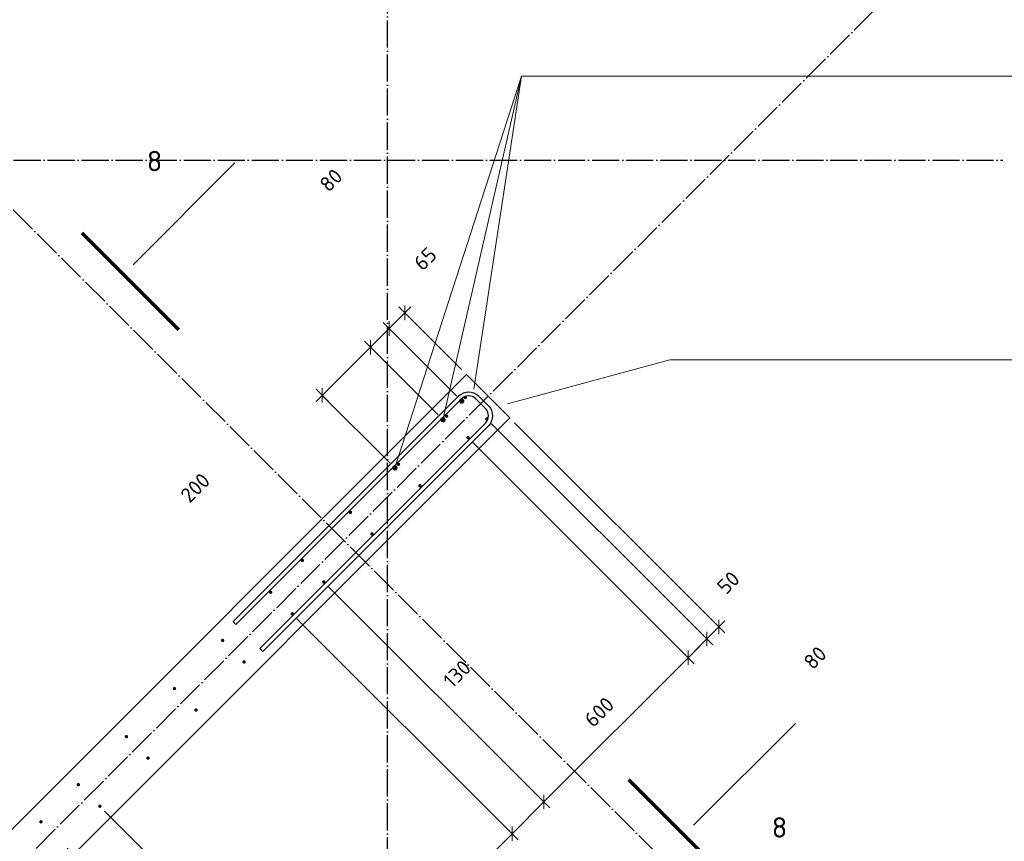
# Model space of a CAD drawing. Header units: millimetres. Extents: x -2995 to 47287, y -2809 to 58122.
# Tile 24 of 143: x 17368 to 20264, y 16497 to 18913. Entities that reach past the tile are written whole.
import ezdxf

# ---------------------------------------------------------------- set-up
doc = ezdxf.new("R2010")
doc.units = ezdxf.units.MM
doc.header["$PDMODE"] = 65
doc.linetypes.add('______11', pattern=[100, 80, -10, 0, -10])
doc.linetypes.add('______5', pattern=[220, 160, -20, 20, -20])
for name, color, linetype, lineweight in [('Арм.стержн. вертикальными 1', 22, 'Continuous', 35), ('Арм.стержн.горизонт. 2', 202, 'Continuous', 35), ('Обозначение разреза_ общее', 7, 'Continuous', 25), ('Размерная линия_ общее', 7, 'Continuous', 13)]:
    doc.layers.add(name, color=color, linetype=linetype, lineweight=lineweight)
doc.layers.add('Арм.стержн. вертикальными 2', color=7, linetype='Continuous', lineweight=35, true_color=0x006e00)
doc.layers.add('Осевая линия_ общее', color=7, linetype='______5', lineweight=13, true_color=0xa0a0a0)
doc.styles.add('ISOCPEUR', font='ISOCPEUR')
doc.dimstyles.new('DIMSTYLE_10', dxfattribs={"dimtxt": 44, "dimasz": 50, "dimexe": 0, "dimexo": 0, "dimgap": 22, "dimtad": 0, "dimdec": 0, "dimrnd": 5, "dimzin": 12, "dimdsep": 46, "dimtxsty": 'ISOCPEUR', "dimblk1": 'ALL_ML_STRICH', "dimblk2": 'ALL_ML_STRICH', "dimsah": 1, "dimcen": 0, "dimclrd": 7, "dimclre": 256, "dimclrt": 7, "dimadec": 0, "dimazin": 0, "dimtfac": 1, "dimtdec": 0, "dimtix": 1, "dimtmove": 2, "dimatfit": 3, "dimfxl": 0, "dimtvp": 1.2, "dimtzin": 0, "dimlwd": 0, "dimlwe": -3, "dimarcsym": 0})
doc.dimstyles.new('DIMSTYLE_3', dxfattribs={"dimtxt": 44, "dimasz": 50, "dimexe": 0, "dimexo": 0, "dimgap": 22, "dimtad": 2, "dimdec": 0, "dimrnd": 5, "dimzin": 12, "dimdsep": 46, "dimtxsty": 'ISOCPEUR', "dimblk1": 'ALL_ML_STRICH', "dimblk2": 'ALL_ML_STRICH', "dimsah": 1, "dimcen": 0, "dimclrd": 7, "dimclre": 256, "dimclrt": 7, "dimadec": 0, "dimazin": 0, "dimtfac": 1, "dimtdec": 0, "dimtix": 1, "dimtmove": 2, "dimatfit": 3, "dimfxl": 0, "dimtzin": 0, "dimlwd": 0, "dimlwe": -3, "dimarcsym": 0})
doc.dimstyles.new('DIMSTYLE_8', dxfattribs={"dimtxt": 44, "dimasz": 50, "dimexe": 0, "dimexo": 0, "dimgap": 22, "dimtad": 2, "dimdec": 0, "dimrnd": 5, "dimzin": 12, "dimdsep": 46, "dimtxsty": 'ISOCPEUR', "dimblk1": 'ALL_ML_STRICH', "dimblk2": 'ALL_ML_STRICH', "dimsah": 1, "dimcen": 0, "dimclrd": 7, "dimclre": 256, "dimclrt": 7, "dimadec": 0, "dimazin": 0, "dimtfac": 1, "dimtdec": 0, "dimtix": 1, "dimtmove": 2, "dimatfit": 3, "dimfxl": 0, "dimtvp": 1.2, "dimtzin": 0, "dimlwd": 0, "dimlwe": -3, "dimarcsym": 0})

# ---------------------------------------------------------------- blocks, each defined once
blk = doc.blocks.new('СЛОЖНЫЙ_ОБЪЕКТ_0')
at = {"layer": 'Осевая линия_ общее', "color": 253, "linetype": '______11', "lineweight": -3, "true_color": 0xa0a0a0, "transparency": 33554687}
for p, q in [((21086.6, 14616.9), (14623.6, 21079.9)), ((18450, -2590), (18450, 20630)), ((3543.2, 2603.2), (20704.7, 19764.7)), ((-2770, 18500), (20260, 18500))]:
    blk.add_line(p, q, dxfattribs=at)
blk = doc.blocks.new('ALL_ML_STRICH')
at = {"color": 0, "linetype": 'ByBlock', "lineweight": -2}
for p, q in [((-1, 0), (0.5, 0)), ((-0.3, -0.3), (0.3, 0.3)), ((0, -0.5), (0, 0.5))]:
    blk.add_line(p, q, dxfattribs=at)
blk = doc.blocks.new('*D500')
at = {"layer": 'DEFPOINTS', "color": 7, "linetype": 'Continuous', "lineweight": 13, "transparency": 33554687}
for p in [(17604.1, 16600.4), (17494.1, 16491.1), (18141.1, 15844.1)]:
    blk.add_point(p, dxfattribs=at)
at = {"layer": 'Размерная линия_ общее', "color": 253, "linetype": 'Continuous', "lineweight": -2, "true_color": 0xa0a0a0, "transparency": 33554687}
for p, q in [((17618.2, 16586.2), (18250.7, 15953.7)), ((17508.3, 16477), (18141.1, 15844.1))]:
    blk.add_line(p, q, dxfattribs=at)
at = {"layer": 'Размерная линия_ общее', "color": 7, "linetype": 'Continuous', "lineweight": -2, "transparency": 33554687}
blk.add_line((18141.1, 15844.1), (18250.7, 15953.7), dxfattribs=at)
at = {"layer": 'Размерная линия_ общее', "color": 7, "linetype": 'Continuous', "lineweight": 13, "transparency": 33554687, "xscale": 50, "yscale": 50, "zscale": 50}
for p, rotation in [((18250.7, 15953.7), 45.00000000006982), ((18141.1, 15844.1), 225.0000000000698)]:
    blk.add_blockref('ALL_ML_STRICH', p, dxfattribs=dict(at, rotation=rotation))
at = {"layer": 'Размерная линия_ общее', "color": 7, "linetype": 'Continuous', "lineweight": 13, "transparency": 33554687, "insert": (18027.8, 16329.4), "char_height": 44, "width": 132, "attachment_point": 5, "rotation": 45, "style": 'ISOCPEUR'}
blk.add_mtext('\\A1;{155}', dxfattribs=at)
blk = doc.blocks.new('*D501')
at = {"layer": 'DEFPOINTS', "color": 7, "linetype": 'Continuous', "lineweight": 13, "transparency": 33554687}
for p in [(18169.8, 17166.1), (17604.1, 16600.4), (18250.7, 15953.7)]:
    blk.add_point(p, dxfattribs=at)
at = {"layer": 'Размерная линия_ общее', "color": 253, "linetype": 'Continuous', "lineweight": -2, "true_color": 0xa0a0a0, "transparency": 33554687}
for p, q in [((18183.9, 17151.9), (18816.4, 16519.4)), ((17618.2, 16586.2), (18250.7, 15953.7))]:
    blk.add_line(p, q, dxfattribs=at)
at = {"layer": 'Размерная линия_ общее', "color": 7, "linetype": 'Continuous', "lineweight": -2, "transparency": 33554687}
blk.add_line((18250.7, 15953.7), (18816.4, 16519.4), dxfattribs=at)
at = {"layer": 'Размерная линия_ общее', "color": 7, "linetype": 'Continuous', "lineweight": 13, "transparency": 33554687, "xscale": 50, "yscale": 50, "zscale": 50}
for p, rotation in [((18816.4, 16519.4), 45.00000000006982), ((18250.7, 15953.7), 225.0000000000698)]:
    blk.add_blockref('ALL_ML_STRICH', p, dxfattribs=dict(at, rotation=rotation))
at = {"layer": 'Размерная линия_ общее', "color": 7, "linetype": 'Continuous', "lineweight": 13, "transparency": 33554687, "insert": (18417.6, 16253.6), "char_height": 44, "width": 2.2, "attachment_point": 1, "rotation": 45, "line_spacing_factor": 0.60241, "style": 'ISOCPEUR'}
blk.add_mtext('\\W0.91;4х200', dxfattribs=at)
blk = doc.blocks.new('*D502')
at = {"layer": 'DEFPOINTS', "color": 7, "linetype": 'Continuous', "lineweight": 13, "transparency": 33554687}
for p in [(18262.8, 17259.8), (18169.8, 17166.1), (18816.4, 16519.4)]:
    blk.add_point(p, dxfattribs=at)
at = {"layer": 'Размерная линия_ общее', "color": 253, "linetype": 'Continuous', "lineweight": -2, "true_color": 0xa0a0a0, "transparency": 33554687}
for p, q in [((18277, 17245.7), (18909.8, 16612.9)), ((18183.9, 17151.9), (18816.4, 16519.4))]:
    blk.add_line(p, q, dxfattribs=at)
at = {"layer": 'Размерная линия_ общее', "color": 7, "linetype": 'Continuous', "lineweight": -2, "transparency": 33554687}
blk.add_line((18816.4, 16519.4), (18909.8, 16612.9), dxfattribs=at)
at = {"layer": 'Размерная линия_ общее', "color": 7, "linetype": 'Continuous', "lineweight": 13, "transparency": 33554687, "xscale": 50, "yscale": 50, "zscale": 50}
for p, rotation in [((18909.8, 16612.9), 45.00000000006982), ((18816.4, 16519.4), 225.0000000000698)]:
    blk.add_blockref('ALL_ML_STRICH', p, dxfattribs=dict(at, rotation=rotation))
at = {"layer": 'Размерная линия_ общее', "color": 7, "linetype": 'Continuous', "lineweight": 13, "transparency": 33554687, "insert": (18654.6, 16989.3), "char_height": 44, "width": 132, "attachment_point": 5, "rotation": 45, "style": 'ISOCPEUR'}
blk.add_mtext('\\A1;{130}', dxfattribs=at)
blk = doc.blocks.new('*D503')
at = {"layer": 'DEFPOINTS', "color": 7, "linetype": 'Continuous', "lineweight": 13, "transparency": 33554687}
for p in [(18687.1, 17684.1), (18262.8, 17259.8), (18909.8, 16612.9)]:
    blk.add_point(p, dxfattribs=at)
at = {"layer": 'Размерная линия_ общее', "color": 253, "linetype": 'Continuous', "lineweight": -2, "true_color": 0xa0a0a0, "transparency": 33554687}
for p, q in [((18701.2, 17670), (19334.1, 17037.1)), ((18277, 17245.7), (18909.8, 16612.9))]:
    blk.add_line(p, q, dxfattribs=at)
at = {"layer": 'Размерная линия_ общее', "color": 7, "linetype": 'Continuous', "lineweight": -2, "transparency": 33554687}
blk.add_line((18909.8, 16612.9), (19334.1, 17037.1), dxfattribs=at)
at = {"layer": 'Размерная линия_ общее', "color": 7, "linetype": 'Continuous', "lineweight": 13, "transparency": 33554687, "xscale": 50, "yscale": 50, "zscale": 50}
for p, rotation in [((19334.1, 17037.1), 45.00000000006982), ((18909.8, 16612.9), 225.0000000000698)]:
    blk.add_blockref('ALL_ML_STRICH', p, dxfattribs=dict(at, rotation=rotation))
at = {"layer": 'Размерная линия_ общее', "color": 7, "linetype": 'Continuous', "lineweight": 13, "transparency": 33554687, "insert": (19072.6, 16877.5), "char_height": 44, "width": 132, "attachment_point": 5, "rotation": 45, "style": 'ISOCPEUR'}
blk.add_mtext('\\A1;{600}', dxfattribs=at)
blk = doc.blocks.new('*D504')
at = {"layer": 'DEFPOINTS', "color": 7, "linetype": 'Continuous', "lineweight": 13, "transparency": 33554687}
for p in [(18742.2, 17739.2), (18687.1, 17684.1), (19334.1, 17037.1)]:
    blk.add_point(p, dxfattribs=at)
at = {"layer": 'Размерная линия_ общее', "color": 253, "linetype": 'Continuous', "lineweight": -2, "true_color": 0xa0a0a0, "transparency": 33554687}
for p, q in [((18756.3, 17725), (19389.1, 17092.2)), ((18701.2, 17670), (19334.1, 17037.1))]:
    blk.add_line(p, q, dxfattribs=at)
at = {"layer": 'Размерная линия_ общее', "color": 7, "linetype": 'Continuous', "lineweight": -2, "transparency": 33554687}
blk.add_line((19334.1, 17037.1), (19389.1, 17092.2), dxfattribs=at)
at = {"layer": 'Размерная линия_ общее', "color": 7, "linetype": 'Continuous', "lineweight": 13, "transparency": 33554687, "xscale": 50, "yscale": 50, "zscale": 50}
for p, rotation in [((19389.1, 17092.2), 45.00000000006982), ((19334.1, 17037.1), 225.0000000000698)]:
    blk.add_blockref('ALL_ML_STRICH', p, dxfattribs=dict(at, rotation=rotation))
at = {"layer": 'Размерная линия_ общее', "color": 7, "linetype": 'Continuous', "lineweight": 13, "transparency": 33554687, "insert": (19707.7, 17036.9), "char_height": 44, "width": 88, "attachment_point": 5, "rotation": 45, "style": 'ISOCPEUR'}
blk.add_mtext('\\A1;{80}', dxfattribs=at)
blk = doc.blocks.new('*D505')
at = {"layer": 'DEFPOINTS', "color": 7, "linetype": 'Continuous', "lineweight": 13, "transparency": 33554687}
for p in [(18742.2, 17739.2), (18809.7, 17742.4), (19389.1, 17092.2)]:
    blk.add_point(p, dxfattribs=at)
at = {"layer": 'Размерная линия_ общее', "color": 253, "linetype": 'Continuous', "lineweight": -2, "true_color": 0xa0a0a0, "transparency": 33554687}
for p, q in [((18756.3, 17725), (19389.1, 17092.2)), ((18823.8, 17728.2), (19424.5, 17127.5))]:
    blk.add_line(p, q, dxfattribs=at)
at = {"layer": 'Размерная линия_ общее', "color": 7, "linetype": 'Continuous', "lineweight": -2, "transparency": 33554687}
blk.add_line((19389.1, 17092.2), (19424.5, 17127.5), dxfattribs=at)
at = {"layer": 'Размерная линия_ общее', "color": 7, "linetype": 'Continuous', "lineweight": 13, "transparency": 33554687, "xscale": 50, "yscale": 50, "zscale": 50}
for p, rotation in [((19389.1, 17092.2), 225.0000000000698), ((19424.5, 17127.5), 45.00000000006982)]:
    blk.add_blockref('ALL_ML_STRICH', p, dxfattribs=dict(at, rotation=rotation))
at = {"layer": 'Размерная линия_ общее', "color": 7, "linetype": 'Continuous', "lineweight": 13, "transparency": 33554687, "insert": (19452.6, 17257.8), "char_height": 44, "width": 88, "attachment_point": 5, "rotation": 45, "style": 'ISOCPEUR'}
blk.add_mtext('\\A1;{50}', dxfattribs=at)
blk = doc.blocks.new('*D518')
at = {"layer": 'DEFPOINTS', "color": 7, "linetype": 'Continuous', "lineweight": 13, "transparency": 33554687}
for p in [(18500.9, 18051.2), (18682.4, 17869.6), (18668.2, 17791.9)]:
    blk.add_point(p, dxfattribs=at)
at = {"layer": 'Размерная линия_ общее', "color": 7, "linetype": 'Continuous', "lineweight": -2, "transparency": 33554687}
blk.add_line((18500.9, 18051.2), (18454.9, 18005.2), dxfattribs=at)
at = {"layer": 'Размерная линия_ общее', "color": 253, "linetype": 'Continuous', "lineweight": -2, "true_color": 0xa0a0a0, "transparency": 33554687}
for p, q in [((18668.3, 17883.8), (18500.9, 18051.2)), ((18654.1, 17806), (18454.9, 18005.2))]:
    blk.add_line(p, q, dxfattribs=at)
at = {"layer": 'Размерная линия_ общее', "color": 7, "linetype": 'Continuous', "lineweight": 13, "transparency": 33554687, "xscale": 50, "yscale": 50, "zscale": 50}
for p, rotation in [((18500.9, 18051.2), 44.99999996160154), ((18454.9, 18005.2), 224.9999999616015)]:
    blk.add_blockref('ALL_ML_STRICH', p, dxfattribs=dict(at, rotation=rotation))
at = {"layer": 'Размерная линия_ общее', "color": 7, "linetype": 'Continuous', "lineweight": 13, "transparency": 33554687, "insert": (18560.7, 18210.4), "char_height": 44, "width": 88, "attachment_point": 5, "rotation": 45, "style": 'ISOCPEUR'}
blk.add_mtext('\\A1;{65}', dxfattribs=at)
blk = doc.blocks.new('*D519')
at = {"layer": 'DEFPOINTS', "color": 7, "linetype": 'Continuous', "lineweight": 13, "transparency": 33554687}
for p in [(18454.9, 18005.2), (18668.2, 17791.9), (18613.2, 17736.8)]:
    blk.add_point(p, dxfattribs=at)
at = {"layer": 'Размерная линия_ общее', "color": 7, "linetype": 'Continuous', "lineweight": -2, "transparency": 33554687}
blk.add_line((18454.9, 18005.2), (18399.9, 17950.1), dxfattribs=at)
at = {"layer": 'Размерная линия_ общее', "color": 253, "linetype": 'Continuous', "lineweight": -2, "true_color": 0xa0a0a0, "transparency": 33554687}
for p, q in [((18654.1, 17806), (18454.9, 18005.2)), ((18599, 17750.9), (18399.9, 17950.1))]:
    blk.add_line(p, q, dxfattribs=at)
at = {"layer": 'Размерная линия_ общее', "color": 7, "linetype": 'Continuous', "lineweight": 13, "transparency": 33554687, "xscale": 50, "yscale": 50, "zscale": 50}
for p, rotation in [((18454.9, 18005.2), 44.99999996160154), ((18399.9, 17950.1), 224.9999999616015)]:
    blk.add_blockref('ALL_ML_STRICH', p, dxfattribs=dict(at, rotation=rotation))
at = {"layer": 'Размерная линия_ общее', "color": 7, "linetype": 'Continuous', "lineweight": 13, "transparency": 33554687, "insert": (18284, 18441.4), "char_height": 44, "width": 88, "attachment_point": 5, "rotation": 45, "style": 'ISOCPEUR'}
blk.add_mtext('\\A1;{80}', dxfattribs=at)
blk = doc.blocks.new('*D520')
at = {"layer": 'DEFPOINTS', "color": 7, "linetype": 'Continuous', "lineweight": 13, "transparency": 33554687}
for p in [(18399.9, 17950.1), (18613.2, 17736.8), (18471.8, 17595.4)]:
    blk.add_point(p, dxfattribs=at)
at = {"layer": 'Размерная линия_ общее', "color": 7, "linetype": 'Continuous', "lineweight": -2, "transparency": 33554687}
blk.add_line((18399.9, 17950.1), (18258.4, 17808.7), dxfattribs=at)
at = {"layer": 'Размерная линия_ общее', "color": 253, "linetype": 'Continuous', "lineweight": -2, "true_color": 0xa0a0a0, "transparency": 33554687}
for p, q in [((18599, 17750.9), (18399.9, 17950.1)), ((18457.6, 17609.5), (18258.4, 17808.7))]:
    blk.add_line(p, q, dxfattribs=at)
at = {"layer": 'Размерная линия_ общее', "color": 7, "linetype": 'Continuous', "lineweight": 13, "transparency": 33554687, "xscale": 50, "yscale": 50, "zscale": 50}
for p, rotation in [((18399.9, 17950.1), 44.99999996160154), ((18258.4, 17808.7), 224.9999999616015)]:
    blk.add_blockref('ALL_ML_STRICH', p, dxfattribs=dict(at, rotation=rotation))
at = {"layer": 'Размерная линия_ общее', "color": 7, "linetype": 'Continuous', "lineweight": 13, "transparency": 33554687, "insert": (17884.5, 17536.9), "char_height": 44, "width": 132, "attachment_point": 5, "rotation": 45, "style": 'ISOCPEUR'}
blk.add_mtext('\\A1;{200}', dxfattribs=at)

msp = doc.modelspace()

# ---------------------------------------------------------------- hatches: boundary and pattern name
at = {"layer": 'Арм.стержн. вертикальными 1', "linetype": 'Continuous', "lineweight": 50, "transparency": 33554687}
for points in [[(18683.8, 17802.5), (18683.5, 17804.4), (18682.4, 17806), (18680.8, 17807.1), (18678.8, 17807.5), (18676.9, 17807.1), (18675.3, 17806), (18674.2, 17804.4), (18673.8, 17802.5), (18674.2, 17800.6), (18675.3, 17798.9), (18676.9, 17797.9), (18678.8, 17797.5), (18680.8, 17797.9), (18682.4, 17798.9), (18683.5, 17800.6)], [(18628.8, 17747.4), (18628.4, 17749.3), (18627.3, 17750.9), (18625.7, 17752), (18623.8, 17752.4), (18621.9, 17752), (18620.2, 17750.9), (18619.2, 17749.3), (18618.8, 17747.4), (18619.2, 17745.5), (18620.2, 17743.9), (18621.9, 17742.8), (18623.8, 17742.4), (18625.7, 17742.8), (18627.3, 17743.9), (18628.4, 17745.5)], [(18747.2, 17739.2), (18746.8, 17741.1), (18745.7, 17742.7), (18744.1, 17743.8), (18742.2, 17744.2), (18740.2, 17743.8), (18738.6, 17742.7), (18737.5, 17741.1), (18737.2, 17739.2), (18737.5, 17737.3), (18738.6, 17735.6), (18740.2, 17734.6), (18742.2, 17734.2), (18744.1, 17734.6), (18745.7, 17735.6), (18746.8, 17737.3)], [(18692.1, 17684.1), (18691.7, 17686), (18690.6, 17687.6), (18689, 17688.7), (18687.1, 17689.1), (18685.2, 17688.7), (18683.6, 17687.6), (18682.5, 17686), (18682.1, 17684.1), (18682.5, 17682.2), (18683.6, 17680.6), (18685.2, 17679.5), (18687.1, 17679.1), (18689, 17679.5), (18690.6, 17680.6), (18691.7, 17682.2)], [(18487.4, 17606), (18487, 17607.9), (18485.9, 17609.5), (18484.3, 17610.6), (18482.4, 17611), (18480.4, 17610.6), (18478.8, 17609.5), (18477.7, 17607.9), (18477.4, 17606), (18477.7, 17604.1), (18478.8, 17602.5), (18480.4, 17601.4), (18482.4, 17601), (18484.3, 17601.4), (18485.9, 17602.5), (18487, 17604.1)], [(18550.7, 17542.7), (18550.3, 17544.6), (18549.2, 17546.2), (18547.6, 17547.3), (18545.7, 17547.7), (18543.8, 17547.3), (18542.1, 17546.2), (18541, 17544.6), (18540.7, 17542.7), (18541, 17540.8), (18542.1, 17539.1), (18543.8, 17538.1), (18545.7, 17537.7), (18547.6, 17538.1), (18549.2, 17539.1), (18550.3, 17540.8)], [(18345.9, 17464.6), (18345.6, 17466.5), (18344.5, 17468.1), (18342.8, 17469.2), (18340.9, 17469.6), (18339, 17469.2), (18337.4, 17468.1), (18336.3, 17466.5), (18335.9, 17464.6), (18336.3, 17462.7), (18337.4, 17461), (18339, 17460), (18340.9, 17459.6), (18342.8, 17460), (18344.5, 17461), (18345.6, 17462.7)], [(18409.2, 17401.3), (18408.9, 17403.2), (18407.8, 17404.8), (18406.2, 17405.9), (18404.2, 17406.3), (18402.3, 17405.9), (18400.7, 17404.8), (18399.6, 17403.2), (18399.2, 17401.3), (18399.6, 17399.3), (18400.7, 17397.7), (18402.3, 17396.6), (18404.2, 17396.3), (18406.2, 17396.6), (18407.8, 17397.7), (18408.9, 17399.3)], [(18204.5, 17323.2), (18204.1, 17325.1), (18203.1, 17326.7), (18201.4, 17327.8), (18199.5, 17328.2), (18197.6, 17327.8), (18196, 17326.7), (18194.9, 17325.1), (18194.5, 17323.2), (18194.9, 17321.2), (18196, 17319.6), (18197.6, 17318.5), (18199.5, 17318.2), (18201.4, 17318.5), (18203.1, 17319.6), (18204.1, 17321.2)], [(18267.8, 17259.8), (18267.4, 17261.8), (18266.4, 17263.4), (18264.7, 17264.5), (18262.8, 17264.8), (18260.9, 17264.5), (18259.3, 17263.4), (18258.2, 17261.8), (18257.8, 17259.8), (18258.2, 17257.9), (18259.3, 17256.3), (18260.9, 17255.2), (18262.8, 17254.8), (18264.7, 17255.2), (18266.4, 17256.3), (18267.4, 17257.9)], [(18111.4, 17229.4), (18111.1, 17231.3), (18110, 17232.9), (18108.4, 17234), (18106.4, 17234.4), (18104.5, 17234), (18102.9, 17232.9), (18101.8, 17231.3), (18101.4, 17229.4), (18101.8, 17227.5), (18102.9, 17225.8), (18104.5, 17224.8), (18106.4, 17224.4), (18108.4, 17224.8), (18110, 17225.8), (18111.1, 17227.5)], [(18174.8, 17166.1), (18174.4, 17168), (18173.3, 17169.6), (18171.7, 17170.7), (18169.8, 17171.1), (18167.8, 17170.7), (18166.2, 17169.6), (18165.1, 17168), (18164.8, 17166.1), (18165.1, 17164.2), (18166.2, 17162.5), (18167.8, 17161.4), (18169.8, 17161.1), (18171.7, 17161.4), (18173.3, 17162.5), (18174.4, 17164.2)], [(17970, 17088), (17969.6, 17089.9), (17968.6, 17091.5), (17966.9, 17092.6), (17965, 17093), (17963.1, 17092.6), (17961.5, 17091.5), (17960.4, 17089.9), (17960, 17088), (17960.4, 17086), (17961.5, 17084.4), (17963.1, 17083.3), (17965, 17083), (17966.9, 17083.3), (17968.6, 17084.4), (17969.6, 17086)], [(18033.3, 17024.6), (18032.9, 17026.6), (18031.9, 17028.2), (18030.2, 17029.3), (18028.3, 17029.6), (18026.4, 17029.3), (18024.8, 17028.2), (18023.7, 17026.6), (18023.3, 17024.6), (18023.7, 17022.7), (18024.8, 17021.1), (18026.4, 17020), (18028.3, 17019.6), (18030.2, 17020), (18031.9, 17021.1), (18032.9, 17022.7)], [(17828.6, 16946.5), (17828.2, 16948.4), (17827.1, 16950.1), (17825.5, 16951.2), (17823.6, 16951.5), (17821.7, 16951.2), (17820.1, 16950.1), (17819, 16948.4), (17818.6, 16946.5), (17819, 16944.6), (17820.1, 16943), (17821.7, 16941.9), (17823.6, 16941.5), (17825.5, 16941.9), (17827.1, 16943), (17828.2, 16944.6)], [(17891.9, 16883.2), (17891.5, 16885.1), (17890.4, 16886.8), (17888.8, 16887.8), (17886.9, 16888.2), (17885, 16887.8), (17883.4, 16886.8), (17882.3, 16885.1), (17881.9, 16883.2), (17882.3, 16881.3), (17883.4, 16879.7), (17885, 16878.6), (17886.9, 16878.2), (17888.8, 16878.6), (17890.4, 16879.7), (17891.5, 16881.3)], [(17687.2, 16805.1), (17686.8, 16807), (17685.7, 16808.6), (17684.1, 16809.7), (17682.2, 16810.1), (17680.3, 16809.7), (17678.6, 16808.6), (17677.6, 16807), (17677.2, 16805.1), (17677.6, 16803.2), (17678.6, 16801.6), (17680.3, 16800.5), (17682.2, 16800.1), (17684.1, 16800.5), (17685.7, 16801.6), (17686.8, 16803.2)], [(17750.5, 16741.8), (17750.1, 16743.7), (17749, 16745.3), (17747.4, 16746.4), (17745.5, 16746.8), (17743.6, 16746.4), (17742, 16745.3), (17740.9, 16743.7), (17740.5, 16741.8), (17740.9, 16739.9), (17742, 16738.3), (17743.6, 16737.2), (17745.5, 16736.8), (17747.4, 16737.2), (17749, 16738.3), (17750.1, 16739.9)], [(17545.8, 16663.7), (17545.4, 16665.6), (17544.3, 16667.2), (17542.7, 16668.3), (17540.8, 16668.7), (17538.8, 16668.3), (17537.2, 16667.2), (17536.1, 16665.6), (17535.8, 16663.7), (17536.1, 16661.8), (17537.2, 16660.2), (17538.8, 16659.1), (17540.8, 16658.7), (17542.7, 16659.1), (17544.3, 16660.2), (17545.4, 16661.8)], [(17609.1, 16600.4), (17608.7, 16602.3), (17607.6, 16603.9), (17606, 16605), (17604.1, 16605.4), (17602.2, 16605), (17600.5, 16603.9), (17599.4, 16602.3), (17599.1, 16600.4), (17599.4, 16598.5), (17600.5, 16596.8), (17602.2, 16595.8), (17604.1, 16595.4), (17606, 16595.8), (17607.6, 16596.8), (17608.7, 16598.5)], [(17435.8, 16554.4), (17435.4, 16556.4), (17434.3, 16558), (17432.7, 16559.1), (17430.8, 16559.4), (17428.9, 16559.1), (17427.3, 16558), (17426.2, 16556.4), (17425.8, 16554.4), (17426.2, 16552.5), (17427.3, 16550.9), (17428.9, 16549.8), (17430.8, 16549.4), (17432.7, 16549.8), (17434.3, 16550.9), (17435.4, 16552.5)]]:
    msp.add_hatch(color=4, dxfattribs=at).paths.add_polyline_path(points)
at = {"layer": 'Арм.стержн. вертикальными 2', "linetype": 'Continuous', "lineweight": 50, "transparency": 33554687}
for points in [[(18676.2, 17791.9), (18675.6, 17794.9), (18673.9, 17797.5), (18671.3, 17799.3), (18668.2, 17799.9), (18665.2, 17799.3), (18662.6, 17797.5), (18660.9, 17794.9), (18660.2, 17791.9), (18660.9, 17788.8), (18662.6, 17786.2), (18665.2, 17784.5), (18668.2, 17783.9), (18671.3, 17784.5), (18673.9, 17786.2), (18675.6, 17788.8)], [(18621.2, 17736.8), (18620.6, 17739.9), (18618.8, 17742.5), (18616.2, 17744.2), (18613.2, 17744.8), (18610.1, 17744.2), (18607.5, 17742.5), (18605.8, 17739.9), (18605.2, 17736.8), (18605.8, 17733.7), (18607.5, 17731.2), (18610.1, 17729.4), (18613.2, 17728.8), (18616.2, 17729.4), (18618.8, 17731.2), (18620.6, 17733.7)], [(18479.8, 17595.4), (18479.1, 17598.4), (18477.4, 17601), (18474.8, 17602.8), (18471.8, 17603.4), (18468.7, 17602.8), (18466.1, 17601), (18464.4, 17598.4), (18463.8, 17595.4), (18464.4, 17592.3), (18466.1, 17589.7), (18468.7, 17588), (18471.8, 17587.4), (18474.8, 17588), (18477.4, 17589.7), (18479.1, 17592.3)]]:
    msp.add_hatch(color=7, dxfattribs=at).paths.add_polyline_path(points)

# ---------------------------------------------------------------- linework, layer by layer
at = {"color": 7, "linetype": 'Continuous', "lineweight": 25, "transparency": 33554687}
for p, q in [((15896.4, 15083.6), (18682.4, 17869.6)), ((18682.4, 17869.6), (18809.7, 17742.4)), ((18809.7, 17742.4), (16023.7, 14956.4))]:
    msp.add_line(p, q, dxfattribs=at)
at = {"layer": 'Арм.стержн. вертикальными 2', "color": 7, "linetype": 'Continuous', "lineweight": 13, "transparency": 33554687}
for q in [(18471.8, 17595.4), (18613.2, 17736.8), (18703.6, 17827.2), (20764.3, 18747.3)]:
    msp.add_line((18844.3, 18747.3), q, dxfattribs=at)
at = {"layer": 'Арм.стержн.горизонт. 2', "color": 7, "linetype": 'Continuous', "lineweight": 13, "transparency": 33554687}
for q in [(18803.3, 17784.1), (18803.3, 17784.1), (21180.9, 17913.3)]:
    msp.add_line((19280.9, 17913.3), q, dxfattribs=at)
at = {"layer": 'Арм.стержн.горизонт. 2', "color": 34, "linetype": 'Continuous', "lineweight": 25, "transparency": 33554687}
msp.add_lwpolyline([(18075, 17064.3), (18739.1, 17728.3), (18742.4, 17732.7), (18745, 17737.9), (18746.6, 17743.4), (18747, 17748.7), (18746.6, 17754), (18745, 17759.6), (18742.4, 17764.8), (18739.1, 17769.1), (18709.2, 17799), (18704.8, 17802.3), (18699.6, 17804.9), (18694.1, 17806.5), (18688.8, 17807), (18683.5, 17806.5), (18677.9, 17804.9), (18672.7, 17802.3), (18668.4, 17799), (18004.3, 17135), (17995.8, 17143.5), (18660.5, 17808.1), (18666.4, 17812.6), (18673.5, 17816.2), (18681.3, 17818.4), (18688.8, 17819), (18696.3, 17818.4), (18704, 17816.2), (18711.2, 17812.6), (18717.1, 17808.1), (18748.2, 17777), (18752.6, 17771.1), (18756.2, 17764), (18758.4, 17756.2), (18759.1, 17748.7), (18758.4, 17741.2), (18756.2, 17733.5), (18752.6, 17726.3), (18748.2, 17720.4), (18083.5, 17055.8), (18075, 17064.3)], dxfattribs=at)
msp.add_lwpolyline([(18075, 17064.3), (18739.1, 17728.3), (18742.4, 17732.7), (18745, 17737.9), (18746.6, 17743.4), (18747, 17748.7), (18746.6, 17754), (18745, 17759.6), (18742.4, 17764.8), (18739.1, 17769.1), (18709.2, 17799), (18704.8, 17802.3), (18699.6, 17804.9), (18694.1, 17806.5), (18688.8, 17807), (18683.5, 17806.5), (18677.9, 17804.9), (18672.7, 17802.3), (18668.4, 17799), (18004.3, 17135), (17995.8, 17143.5), (18660.5, 17808.1), (18666.4, 17812.6), (18673.5, 17816.2), (18681.3, 17818.4), (18688.8, 17819), (18696.3, 17818.4), (18704, 17816.2), (18711.2, 17812.6), (18717.1, 17808.1), (18748.2, 17777), (18752.6, 17771.1), (18756.2, 17764), (18758.4, 17756.2), (18759.1, 17748.7), (18758.4, 17741.2), (18756.2, 17733.5), (18752.6, 17726.3), (18748.2, 17720.4), (18083.5, 17055.8), (18075, 17064.3)], dxfattribs=at)
at = {"layer": 'Обозначение разреза_ общее', "color": 7, "linetype": 'Continuous', "lineweight": 13, "transparency": 33554687}
for p, q in [((17701.6, 18192.8), (18001.4, 18492.6)), ((19350.2, 16544.3), (19650, 16844.1))]:
    msp.add_line(p, q, dxfattribs=at)
at = {"layer": 'Обозначение разреза_ общее', "color": 7, "linetype": 'Continuous', "lineweight": 70, "transparency": 33554687}
for p, q in [((17836.5, 18001.4), (17552.2, 18285.7)), ((19158.8, 16679.1), (19443, 16394.9))]:
    msp.add_line(p, q, dxfattribs=at)

# ---------------------------------------------------------------- block references
at = {"layer": 'Осевая линия_ общее', "color": 253, "linetype": '______11', "lineweight": -3, "true_color": 0xa0a0a0, "transparency": 33554687}
msp.add_blockref('СЛОЖНЫЙ_ОБЪЕКТ_0', (0, 0), dxfattribs=at)

# ---------------------------------------------------------------- texts
at = {"layer": 'Обозначение разреза_ общее', "color": 7, "linetype": 'Continuous', "lineweight": 13, "transparency": 33554687, "char_height": 60, "width": 65.333, "attachment_point": 7, "style": 'ISOCPEUR'}
for insert in [(17742.3, 18467.7), (19580.4, 16508)]:
    msp.add_mtext('\\A1;{\\fISOCPEUR|i0|b0;\\H60.000000;\\W1.000000;\\C7;8}\\P', dxfattribs=dict(at, insert=insert))

# ---------------------------------------------------------------- dimensions: what is measured, and where the dimension line sits
at = {"layer": 'Размерная линия_ общее', "color": 7, "linetype": 'Continuous', "lineweight": 13, "transparency": 33554687}
for base, p1, p2, angle, dimstyle, picture, middle in [((18399.9, 17950.1), (18654.1, 17806), (18599, 17750.9), 225, 'DIMSTYLE_8', '*D519', (18284, 18441.4)), ((18454.9, 18005.2), (18668.3, 17883.8), (18654.1, 17806), 225, 'DIMSTYLE_8', '*D518', (18560.7, 18210.4)), ((18258.4, 17808.7), (18599, 17750.9), (18457.6, 17609.5), 225, 'DIMSTYLE_3', '*D520', (17884.5, 17536.9)), ((19389.1, 17092.2), (18701.2, 17670), (18756.3, 17725), 45, 'DIMSTYLE_10', '*D504', (19707.7, 17036.9)), ((19424.5, 17127.5), (18756.3, 17725), (18823.8, 17728.2), 45, 'DIMSTYLE_8', '*D505', (19452.6, 17257.8)), ((19334.1, 17037.1), (18277, 17245.7), (18701.2, 17670), 45, 'DIMSTYLE_3', '*D503', (19072.6, 16877.5)), ((18909.8, 16612.9), (18183.9, 17151.9), (18277, 17245.7), 45, 'DIMSTYLE_3', '*D502', (18654.6, 16989.3)), ((18250.7, 15953.7), (17508.3, 16477), (17618.2, 16586.2), 45, 'DIMSTYLE_3', '*D500', (18027.8, 16329.4))]:
    dim = msp.add_linear_dim(base=base, p1=p1, p2=p2, angle=angle, dimstyle=dimstyle, override={"dimpost": '<>', "dimclrd": 7, "dimclre": 253, "dimclrt": 7, "dimlwd": 0, "dimlwe": 65533}, dxfattribs=at)
    dim.commit()
    dim.dimension.update_dxf_attribs({"geometry": picture, "text_midpoint": middle, "dimtype": 160})
dim = msp.add_linear_dim(base=(18816.4, 16519.4), p1=(17618.2, 16586.2), p2=(18183.9, 17151.9), angle=45, text='\\W0.91;4х200', dimstyle='DIMSTYLE_3', override={"dimpost": '<>', "dimclrd": 7, "dimclre": 253, "dimclrt": 7, "dimlwd": 0, "dimlwe": 65533}, dxfattribs=at)
dim.commit()
dim.dimension.update_dxf_attribs({"geometry": '*D501', "text_midpoint": (18518, 16252.1), "dimtype": 160})

doc.saveas('drawing.dxf')
